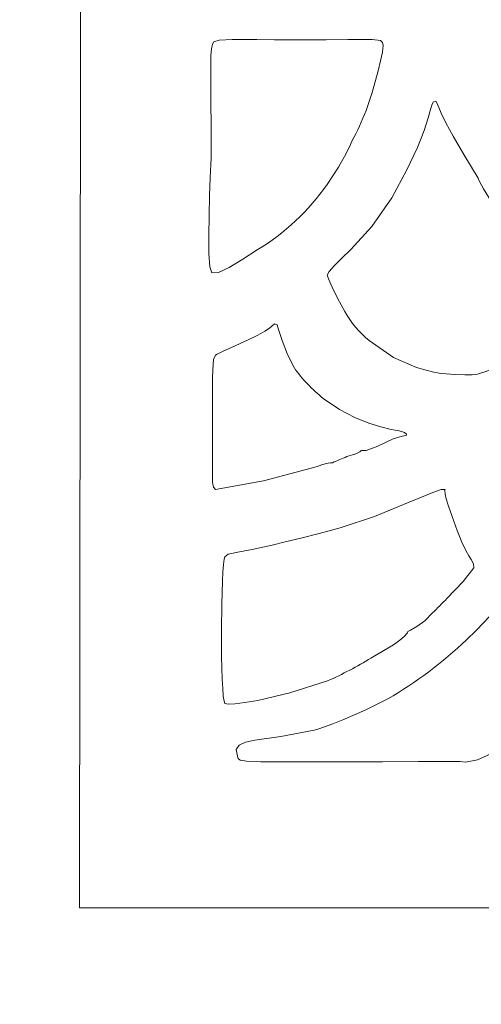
# Model space of a CAD drawing. Header units: millimetres. Extents: x -285 to 176, y -252 to 158.
# Tile 151 of 256: x 20.5 to 25.84, y -50.53 to -39.13. Entities that reach past the tile are written whole.
import ezdxf

# ---------------------------------------------------------------- set-up
doc = ezdxf.new("R2010")
doc.units = ezdxf.units.MM
doc.header["$MEASUREMENT"] = 0
doc.layers.add('Layer 1', color=7, linetype='Continuous')

msp = doc.modelspace()

# ---------------------------------------------------------------- linework, layer by layer
at = {"layer": 'Layer 1', "color": 1, "lineweight": 9}
msp.add_open_spline([(-4.334, -26.4073), (-4.334, -26.4073), (-6.4683, -24.2765), (-6.4683, -24.2765), (-6.4683, -24.2765), (-6.4683, -24.2765), (0.6049, -17.2034), (0.6049, -17.2034), (0.6049, -17.2034), (0.6049, -17.2034), (2.7357, -19.3376), (2.7357, -19.3376), (2.7357, -19.3376), (2.7357, -19.3376), (12.0948, -9.9785), (12.0948, -9.9785), (12.0948, -9.9785), (12.0948, -9.9785), (10.0275, -7.9112), (10.0275, -7.9112), (10.0275, -7.9112), (10.0275, -7.9112), (17.1008, -0.838), (17.1008, -0.838), (17.1008, -0.838), (17.1008, -0.838), (19.168, -2.9088), (19.168, -2.9088), (19.168, -2.9088), (19.168, -2.9088), (27.4089, 5.3356), (27.4089, 5.3356), (27.4089, 5.3356), (27.4089, 5.3356), (35.6145, -2.87), (35.6145, -2.87), (35.6145, -2.87), (35.6145, -2.87), (37.6465, -0.838), (37.6465, -0.838), (37.6465, -0.838), (37.6465, -0.838), (44.7163, -7.9112), (44.7163, -7.9112), (44.7163, -7.9112), (44.7163, -7.9112), (42.6877, -9.9432), (42.6877, -9.9432), (42.6877, -9.9432), (42.6877, -9.9432), (52.0469, -19.3024), (52.0469, -19.3024), (52.0469, -19.3024), (52.0469, -19.3024), (54.1424, -17.2034), (54.1424, -17.2034), (54.1424, -17.2034), (54.1424, -17.2034), (61.212, -24.2765), (61.212, -24.2765), (61.212, -24.2765), (61.212, -24.2765), (59.1166, -26.372), (59.1166, -26.372), (59.1166, -26.372), (59.1166, -26.372), (60.5982, -27.8537), (60.5982, -27.8537), (60.5982, -27.8537), (60.5982, -27.8537), (61.8752, -29.6598), (61.8752, -29.6598), (61.8752, -29.6598), (61.8752, -29.6598), (61.8752, -73.6689), (61.8752, -73.6689), (61.8752, -73.6689), (61.8752, -73.6689), (61.8752, -73.9617), (61.8752, -73.9617), (61.8752, -73.9617), (61.8752, -73.9617), (61.8752, -103.3622), (61.8752, -103.3622), (61.8752, -103.3622), (61.8752, -103.3622), (50.7204, -103.3622), (50.7204, -103.3622), (50.7204, -103.3622), (50.7204, -103.3622), (50.7204, -106.2513), (50.7204, -106.2513), (50.7204, -106.2513), (50.7204, -106.2513), (35.4205, -106.2513), (35.4205, -106.2513), (35.4205, -106.2513), (35.4205, -106.2513), (35.4205, -103.3622), (35.4205, -103.3622), (35.4205, -103.3622), (35.4205, -103.3622), (19.3338, -103.3622), (19.3338, -103.3622), (19.3338, -103.3622), (19.3338, -103.3622), (19.3338, -106.2513), (19.3338, -106.2513), (19.3338, -106.2513), (19.3338, -106.2513), (4.0338, -106.2513), (4.0338, -106.2513), (4.0338, -106.2513), (4.0338, -106.2513), (4.0338, -103.3622), (4.0338, -103.3622), (4.0338, -103.3622), (4.0338, -103.3622), (-7.121, -103.3622), (-7.121, -103.3622), (-7.121, -103.3622), (-7.121, -103.3622), (-7.121, -73.6972), (-7.121, -73.6972), (-7.121, -73.6972), (-7.121, -73.6972), (-7.121, -29.6598), (-7.121, -29.6598), (-7.121, -29.6598), (-7.121, -29.6598), (-5.8757, -27.9489), (-5.8757, -27.9489), (-5.8757, -27.9489), (-5.8757, -27.9489), (-4.334, -26.4073), (-4.334, -26.4073)], degree=3, knots=[0, 0, 0, 0, 0.0285714, 0.0285714, 0.0285714, 0.0285714, 0.0571429, 0.0571429, 0.0571429, 0.0571429, 0.0857143, 0.0857143, 0.0857143, 0.0857143, 0.1142857, 0.1142857, 0.1142857, 0.1142857, 0.1428571, 0.1428571, 0.1428571, 0.1428571, 0.1714286, 0.1714286, 0.1714286, 0.1714286, 0.2, 0.2, 0.2, 0.2, 0.2285714, 0.2285714, 0.2285714, 0.2285714, 0.2571429, 0.2571429, 0.2571429, 0.2571429, 0.2857143, 0.2857143, 0.2857143, 0.2857143, 0.3142857, 0.3142857, 0.3142857, 0.3142857, 0.3428571, 0.3428571, 0.3428571, 0.3428571, 0.3714286, 0.3714286, 0.3714286, 0.3714286, 0.4, 0.4, 0.4, 0.4, 0.4285714, 0.4285714, 0.4285714, 0.4285714, 0.4571429, 0.4571429, 0.4571429, 0.4571429, 0.4857143, 0.4857143, 0.4857143, 0.4857143, 0.5142857, 0.5142857, 0.5142857, 0.5142857, 0.5428571, 0.5428571, 0.5428571, 0.5428571, 0.5714286, 0.5714286, 0.5714286, 0.5714286, 0.6, 0.6, 0.6, 0.6, 0.6285714, 0.6285714, 0.6285714, 0.6285714, 0.6571429, 0.6571429, 0.6571429, 0.6571429, 0.6857143, 0.6857143, 0.6857143, 0.6857143, 0.7142857, 0.7142857, 0.7142857, 0.7142857, 0.7428571, 0.7428571, 0.7428571, 0.7428571, 0.7714286, 0.7714286, 0.7714286, 0.7714286, 0.8, 0.8, 0.8, 0.8, 0.8285714, 0.8285714, 0.8285714, 0.8285714, 0.8571429, 0.8571429, 0.8571429, 0.8571429, 0.8857143, 0.8857143, 0.8857143, 0.8857143, 0.9142857, 0.9142857, 0.9142857, 0.9142857, 0.9428571, 0.9428571, 0.9428571, 0.9428571, 1, 1, 1, 1], dxfattribs=at)
at = {"layer": 'Layer 1', "color": 3, "lineweight": 9}
for points, knots in [([(33.7519, -12.836), (33.7519, -12.836), (33.7519, -49.4119), (33.7519, -49.4119), (33.7519, -49.4119), (33.7519, -49.4119), (21.193, -49.4119), (21.193, -49.4119), (21.193, -49.4119), (21.193, -49.4119), (21.2283, -19.6763), (21.2283, -19.6763), (21.2283, -19.6763), (21.2283, -19.6763), (21.2283, -14.2824), (21.2283, -14.2824), (21.2283, -14.2824), (21.2283, -14.2824), (21.2281, -13.7314), (21.2281, -13.7314), (21.2281, -13.7314), (21.2281, -13.7314), (21.2274, -13.2509), (21.2274, -13.2509), (21.2274, -13.2509), (21.2274, -13.2509), (21.2264, -12.8355), (21.2264, -12.8355), (21.2264, -12.8355), (21.2264, -12.8355), (21.2254, -12.4801), (21.2254, -12.4801), (21.2254, -12.4801), (21.2254, -12.4801), (21.2243, -12.1792), (21.2243, -12.1792), (21.2243, -12.1792), (21.2243, -12.1792), (21.2235, -11.9276), (21.2235, -11.9276), (21.2235, -11.9276), (21.2235, -11.9276), (21.223, -11.72), (21.223, -11.72), (21.223, -11.72), (21.223, -11.72), (21.2231, -11.5509), (21.2231, -11.5509), (21.2231, -11.5509), (21.2231, -11.5509), (21.2252, -11.3075), (21.2252, -11.3075), (21.2252, -11.3075), (21.2252, -11.3075), (21.2313, -11.1549), (21.2313, -11.1549), (21.2313, -11.1549), (21.2313, -11.1549), (21.2425, -11.0506), (21.2425, -11.0506), (21.2425, -11.0506), (21.2425, -11.0506), (21.2601, -10.9521), (21.2601, -10.9521), (21.2601, -10.9521), (21.2601, -10.9521), (21.263, -10.931), (21.263, -10.931), (21.263, -10.931), (21.263, -10.931), (21.2701, -10.877), (21.2701, -10.877), (21.2701, -10.877), (21.2701, -10.877), (21.2809, -10.7942), (21.2809, -10.7942), (21.2809, -10.7942), (21.2809, -10.7942), (21.2948, -10.6867), (21.2948, -10.6867), (21.2948, -10.6867), (21.2948, -10.6867), (21.3307, -10.414), (21.3307, -10.414), (21.3307, -10.414), (21.3307, -10.414), (21.3739, -10.0913), (21.3739, -10.0913), (21.3739, -10.0913), (21.3739, -10.0913), (21.4207, -9.7515), (21.4207, -9.7515), (21.4207, -9.7515), (21.4207, -9.7515), (21.4675, -9.4271), (21.4675, -9.4271), (21.4675, -9.4271), (21.4675, -9.4271), (21.5104, -9.1508), (21.5104, -9.1508), (21.5104, -9.1508), (21.5104, -9.1508), (21.5458, -8.9554), (21.5458, -8.9554), (21.5458, -8.9554), (21.5458, -8.9554), (21.6371, -8.6485), (21.6371, -8.6485), (21.6371, -8.6485), (21.6371, -8.6485), (21.7257, -8.3733), (21.7257, -8.3733), (21.7257, -8.3733), (21.8109, -7.9788), (21.9205, -7.59), (22.0538, -7.2092), (22.0538, -7.2092), (22.0538, -7.2092), (22.0801, -7.1271), (22.0801, -7.1271), (22.0801, -7.1271), (22.0801, -7.1271), (22.1278, -6.9829), (22.1278, -6.9829), (22.1278, -6.9829), (22.1278, -6.9829), (22.1937, -6.7904), (22.1937, -6.7904), (22.1937, -6.7904), (22.1937, -6.7904), (22.2748, -6.5635), (22.2748, -6.5635), (22.2748, -6.5635), (22.2748, -6.5635), (22.4701, -6.0622), (22.4701, -6.0622), (22.4701, -6.0622), (22.4701, -6.0622), (22.6888, -5.5899), (22.6888, -5.5899), (22.6888, -5.5899), (22.6888, -5.5899), (22.7786, -5.4099), (22.7786, -5.4099), (22.7786, -5.4099), (22.7786, -5.4099), (22.9035, -5.1576), (22.9035, -5.1576), (22.9035, -5.1576), (22.9035, -5.1576), (23.0691, -4.8398), (23.0691, -4.8398), (23.0691, -4.8398), (23.0691, -4.8398), (23.2811, -4.4632), (23.2811, -4.4632), (23.2811, -4.4632), (23.2811, -4.4632), (23.5452, -4.0344), (23.5452, -4.0344), (23.5452, -4.0344), (23.5452, -4.0344), (23.8671, -3.5603), (23.8671, -3.5603), (23.8671, -3.5603), (23.8671, -3.5603), (24.2524, -3.0476), (24.2524, -3.0476), (24.2524, -3.0476), (24.2524, -3.0476), (24.7067, -2.5031), (24.7067, -2.5031), (24.7067, -2.5031), (25.1157, -2.0546), (25.5541, -1.6338), (26.019, -1.2437), (26.019, -1.2437), (26.019, -1.2437), (26.1292, -1.158), (26.1292, -1.158), (26.1292, -1.158), (26.1292, -1.158), (26.3129, -1.0223), (26.3129, -1.0223), (26.3129, -1.0223), (26.3129, -1.0223), (26.5445, -0.8554), (26.5445, -0.8554), (26.5445, -0.8554), (26.5445, -0.8554), (26.7983, -0.6765), (26.7983, -0.6765), (26.7983, -0.6765), (26.7983, -0.6765), (27.0485, -0.5046), (27.0485, -0.5046), (27.0485, -0.5046), (27.0485, -0.5046), (27.2697, -0.3586), (27.2697, -0.3586), (27.2697, -0.3586), (27.2697, -0.3586), (27.3613, -0.3013), (27.3613, -0.3013), (27.3613, -0.3013), (27.3613, -0.3013), (27.436, -0.2576), (27.436, -0.2576), (27.436, -0.2576), (27.436, -0.2576), (27.4906, -0.2299), (27.4906, -0.2299), (27.4906, -0.2299), (27.4906, -0.2299), (27.5218, -0.2206), (27.5218, -0.2206), (27.5218, -0.2206), (27.5218, -0.2206), (27.8645, -0.4428), (27.8645, -0.4428), (27.8645, -0.4428), (27.8645, -0.4428), (28.231, -0.7181), (28.231, -0.7181), (28.231, -0.7181), (28.3567, -0.792), (28.4802, -0.8697), (28.6013, -0.9509), (28.6013, -0.9509), (28.6013, -0.9509), (28.7127, -1.035), (28.7127, -1.035), (28.7127, -1.035), (28.7127, -1.035), (28.8065, -1.1237), (28.8065, -1.1237), (28.8065, -1.1237), (28.8065, -1.1237), (28.8718, -1.1939), (28.8718, -1.1939), (28.8718, -1.1939), (28.8718, -1.1939), (28.8977, -1.2225), (28.8977, -1.2225), (28.8977, -1.2225), (29.3181, -1.5827), (29.7264, -1.9569), (30.1218, -2.3444), (30.1218, -2.3444), (30.1218, -2.3444), (30.3907, -2.6415), (30.3907, -2.6415), (30.3907, -2.6415), (30.3907, -2.6415), (30.7039, -3.0256), (30.7039, -3.0256), (30.7039, -3.0256), (30.7039, -3.0256), (30.8542, -3.2184), (30.8542, -3.2184), (30.8542, -3.2184), (30.8542, -3.2184), (30.9881, -3.3945), (30.9881, -3.3945), (30.9881, -3.3945), (30.9881, -3.3945), (31.0963, -3.5414), (31.0963, -3.5414), (31.0963, -3.5414), (31.0963, -3.5414), (31.1696, -3.6461), (31.1696, -3.6461), (31.1696, -3.6461), (31.1696, -3.6461), (31.469, -4.1068), (31.469, -4.1068), (31.469, -4.1068), (31.469, -4.1068), (31.757, -4.5721), (31.757, -4.5721), (31.757, -4.5721), (31.757, -4.5721), (31.8789, -4.7737), (31.8789, -4.7737), (31.8789, -4.7737), (31.8789, -4.7737), (31.9763, -4.9369), (31.9763, -4.9369), (31.9763, -4.9369), (31.9763, -4.9369), (32.0422, -5.0487), (32.0422, -5.0487), (32.0422, -5.0487), (32.0422, -5.0487), (32.0692, -5.096), (32.0692, -5.096), (32.0692, -5.096), (32.0692, -5.096), (32.5666, -6.228), (32.5666, -6.228), (32.5666, -6.228), (32.5666, -6.228), (32.9899, -7.315), (32.9899, -7.315), (32.9899, -7.315), (32.9899, -7.315), (33.2229, -8.1366), (33.2229, -8.1366), (33.2229, -8.1366), (33.2229, -8.1366), (33.4066, -8.9483), (33.4066, -8.9483), (33.4066, -8.9483), (33.4066, -8.9483), (33.4766, -9.2973), (33.4766, -9.2973), (33.4766, -9.2973), (33.4766, -9.2973), (33.5301, -9.5801), (33.5301, -9.5801), (33.5301, -9.5801), (33.5301, -9.5801), (33.5503, -9.69), (33.5503, -9.69), (33.5503, -9.69), (33.5503, -9.69), (33.5659, -9.7754), (33.5659, -9.7754), (33.5659, -9.7754), (33.5659, -9.7754), (33.5767, -9.8336), (33.5767, -9.8336), (33.5767, -9.8336), (33.5767, -9.8336), (33.5825, -9.862), (33.5825, -9.862), (33.5825, -9.862), (33.5825, -9.862), (33.6506, -10.2103), (33.6506, -10.2103), (33.6506, -10.2103), (33.6506, -10.2103), (33.6983, -10.5985), (33.6983, -10.5985), (33.6983, -10.5985), (33.6983, -10.5985), (33.7292, -11.0101), (33.7292, -11.0101), (33.7292, -11.0101), (33.7292, -11.0101), (33.7466, -11.4284), (33.7466, -11.4284), (33.7466, -11.4284), (33.7466, -11.4284), (33.7541, -11.8367), (33.7541, -11.8367), (33.7541, -11.8367), (33.7541, -11.8367), (33.7552, -12.2185), (33.7552, -12.2185), (33.7552, -12.2185), (33.7552, -12.2185), (33.7533, -12.5571), (33.7533, -12.5571), (33.7533, -12.5571), (33.7533, -12.5571), (33.7519, -12.836), (33.7519, -12.836)], [0, 0, 0, 0, 0.0107527, 0.0107527, 0.0107527, 0.0107527, 0.0215054, 0.0215054, 0.0215054, 0.0215054, 0.0322581, 0.0322581, 0.0322581, 0.0322581, 0.0430108, 0.0430108, 0.0430108, 0.0430108, 0.0537634, 0.0537634, 0.0537634, 0.0537634, 0.0645161, 0.0645161, 0.0645161, 0.0645161, 0.0752688, 0.0752688, 0.0752688, 0.0752688, 0.0860215, 0.0860215, 0.0860215, 0.0860215, 0.0967742, 0.0967742, 0.0967742, 0.0967742, 0.1075269, 0.1075269, 0.1075269, 0.1075269, 0.1182796, 0.1182796, 0.1182796, 0.1182796, 0.1290323, 0.1290323, 0.1290323, 0.1290323, 0.1397849, 0.1397849, 0.1397849, 0.1397849, 0.1505376, 0.1505376, 0.1505376, 0.1505376, 0.1612903, 0.1612903, 0.1612903, 0.1612903, 0.172043, 0.172043, 0.172043, 0.172043, 0.1827957, 0.1827957, 0.1827957, 0.1827957, 0.1935484, 0.1935484, 0.1935484, 0.1935484, 0.2043011, 0.2043011, 0.2043011, 0.2043011, 0.2150538, 0.2150538, 0.2150538, 0.2150538, 0.2258065, 0.2258065, 0.2258065, 0.2258065, 0.2365591, 0.2365591, 0.2365591, 0.2365591, 0.2473118, 0.2473118, 0.2473118, 0.2473118, 0.2580645, 0.2580645, 0.2580645, 0.2580645, 0.2688172, 0.2688172, 0.2688172, 0.2688172, 0.2795699, 0.2795699, 0.2795699, 0.2795699, 0.2903226, 0.2903226, 0.2903226, 0.2903226, 0.3010753, 0.3010753, 0.3010753, 0.3010753, 0.311828, 0.311828, 0.311828, 0.311828, 0.3225806, 0.3225806, 0.3225806, 0.3225806, 0.3333333, 0.3333333, 0.3333333, 0.3333333, 0.344086, 0.344086, 0.344086, 0.344086, 0.3548387, 0.3548387, 0.3548387, 0.3548387, 0.3655914, 0.3655914, 0.3655914, 0.3655914, 0.3763441, 0.3763441, 0.3763441, 0.3763441, 0.3870968, 0.3870968, 0.3870968, 0.3870968, 0.3978495, 0.3978495, 0.3978495, 0.3978495, 0.4086022, 0.4086022, 0.4086022, 0.4086022, 0.4193548, 0.4193548, 0.4193548, 0.4193548, 0.4301075, 0.4301075, 0.4301075, 0.4301075, 0.4408602, 0.4408602, 0.4408602, 0.4408602, 0.4516129, 0.4516129, 0.4516129, 0.4516129, 0.4623656, 0.4623656, 0.4623656, 0.4623656, 0.4731183, 0.4731183, 0.4731183, 0.4731183, 0.483871, 0.483871, 0.483871, 0.483871, 0.4946237, 0.4946237, 0.4946237, 0.4946237, 0.5053763, 0.5053763, 0.5053763, 0.5053763, 0.516129, 0.516129, 0.516129, 0.516129, 0.5268817, 0.5268817, 0.5268817, 0.5268817, 0.5376344, 0.5376344, 0.5376344, 0.5376344, 0.5483871, 0.5483871, 0.5483871, 0.5483871, 0.5591398, 0.5591398, 0.5591398, 0.5591398, 0.5698925, 0.5698925, 0.5698925, 0.5698925, 0.5806452, 0.5806452, 0.5806452, 0.5806452, 0.5913978, 0.5913978, 0.5913978, 0.5913978, 0.6021505, 0.6021505, 0.6021505, 0.6021505, 0.6129032, 0.6129032, 0.6129032, 0.6129032, 0.6236559, 0.6236559, 0.6236559, 0.6236559, 0.6344086, 0.6344086, 0.6344086, 0.6344086, 0.6451613, 0.6451613, 0.6451613, 0.6451613, 0.655914, 0.655914, 0.655914, 0.655914, 0.6666667, 0.6666667, 0.6666667, 0.6666667, 0.6774194, 0.6774194, 0.6774194, 0.6774194, 0.688172, 0.688172, 0.688172, 0.688172, 0.6989247, 0.6989247, 0.6989247, 0.6989247, 0.7096774, 0.7096774, 0.7096774, 0.7096774, 0.7204301, 0.7204301, 0.7204301, 0.7204301, 0.7311828, 0.7311828, 0.7311828, 0.7311828, 0.7419355, 0.7419355, 0.7419355, 0.7419355, 0.7526882, 0.7526882, 0.7526882, 0.7526882, 0.7634409, 0.7634409, 0.7634409, 0.7634409, 0.7741935, 0.7741935, 0.7741935, 0.7741935, 0.7849462, 0.7849462, 0.7849462, 0.7849462, 0.7956989, 0.7956989, 0.7956989, 0.7956989, 0.8064516, 0.8064516, 0.8064516, 0.8064516, 0.8172043, 0.8172043, 0.8172043, 0.8172043, 0.827957, 0.827957, 0.827957, 0.827957, 0.8387097, 0.8387097, 0.8387097, 0.8387097, 0.8494624, 0.8494624, 0.8494624, 0.8494624, 0.8602151, 0.8602151, 0.8602151, 0.8602151, 0.8709677, 0.8709677, 0.8709677, 0.8709677, 0.8817204, 0.8817204, 0.8817204, 0.8817204, 0.8924731, 0.8924731, 0.8924731, 0.8924731, 0.9032258, 0.9032258, 0.9032258, 0.9032258, 0.9139785, 0.9139785, 0.9139785, 0.9139785, 0.9247312, 0.9247312, 0.9247312, 0.9247312, 0.9354839, 0.9354839, 0.9354839, 0.9354839, 0.9462366, 0.9462366, 0.9462366, 0.9462366, 0.9569892, 0.9569892, 0.9569892, 0.9569892, 0.9677419, 0.9677419, 0.9677419, 0.9677419, 0.9784946, 0.9784946, 0.9784946, 0.9784946, 1, 1, 1, 1]), ([(22.724, -42.06), (22.724, -42.06), (22.8027, -42.0573), (22.8027, -42.0573), (22.8027, -42.0573), (22.8027, -42.0573), (22.9274, -41.9965), (22.9274, -41.9965), (22.9274, -41.9965), (22.9274, -41.9965), (23.0818, -41.9013), (23.0818, -41.9013), (23.0818, -41.9013), (23.0818, -41.9013), (23.2497, -41.7955), (23.2497, -41.7955), (23.2497, -41.7955), (23.5696, -41.6025), (23.8448, -41.3441), (24.0575, -41.037), (24.0575, -41.037), (24.0575, -41.037), (24.19, -40.8357), (24.19, -40.8357), (24.19, -40.8357), (24.19, -40.8357), (24.2785, -40.678), (24.2785, -40.678), (24.2785, -40.678), (24.2785, -40.678), (24.328, -40.5746), (24.328, -40.5746), (24.328, -40.5746), (24.328, -40.5746), (24.3433, -40.536), (24.3433, -40.536), (24.3433, -40.536), (24.4084, -40.422), (24.4639, -40.3029), (24.5091, -40.1797), (24.5091, -40.1797), (24.5091, -40.1797), (24.5786, -39.9719), (24.5786, -39.9719), (24.5786, -39.9719), (24.5786, -39.9719), (24.6493, -39.7215), (24.6493, -39.7215), (24.6493, -39.7215), (24.6493, -39.7215), (24.6778, -39.6038), (24.6778, -39.6038), (24.6778, -39.6038), (24.6778, -39.6038), (24.6976, -39.5035), (24.6976, -39.5035), (24.6976, -39.5035), (24.6976, -39.5035), (24.7059, -39.4301), (24.7059, -39.4301), (24.7059, -39.4301), (24.7059, -39.4301), (24.6996, -39.393), (24.6996, -39.393), (24.6996, -39.393), (24.6996, -39.393), (24.6747, -39.3687), (24.6747, -39.3687), (24.6747, -39.3687), (24.6747, -39.3687), (24.5797, -39.3599), (24.5797, -39.3599), (24.5797, -39.3599), (24.5797, -39.3599), (24.4691, -39.3592), (24.4691, -39.3592), (24.4691, -39.3592), (24.4691, -39.3592), (24.2968, -39.3598), (24.2968, -39.3598), (24.2968, -39.3598), (24.2968, -39.3598), (24.0481, -39.3607), (24.0481, -39.3607), (24.0481, -39.3607), (24.0481, -39.3607), (23.7083, -39.3613), (23.7083, -39.3613), (23.7083, -39.3613), (23.7083, -39.3613), (23.4509, -39.3609), (23.4509, -39.3609), (23.4509, -39.3609), (23.4509, -39.3609), (23.2439, -39.3602), (23.2439, -39.3602), (23.2439, -39.3602), (23.2439, -39.3602), (23.0816, -39.3598), (23.0816, -39.3598), (23.0816, -39.3598), (23.0816, -39.3598), (22.9586, -39.3604), (22.9586, -39.3604), (22.9586, -39.3604), (22.9586, -39.3604), (22.8084, -39.3672), (22.8084, -39.3672), (22.8084, -39.3672), (22.8084, -39.3672), (22.7487, -39.386), (22.7487, -39.386), (22.7487, -39.386), (22.7487, -39.386), (22.7322, -39.4138), (22.7322, -39.4138), (22.7322, -39.4138), (22.7322, -39.4138), (22.7215, -39.4656), (22.7215, -39.4656), (22.7215, -39.4656), (22.7215, -39.4656), (22.7155, -39.5494), (22.7155, -39.5494), (22.7155, -39.5494), (22.7155, -39.5494), (22.713, -39.6735), (22.713, -39.6735), (22.713, -39.6735), (22.713, -39.6735), (22.7131, -39.8458), (22.7131, -39.8458), (22.7131, -39.8458), (22.7131, -39.8458), (22.7146, -40.0745), (22.7146, -40.0745), (22.7146, -40.0745), (22.7146, -40.0745), (22.7162, -40.3678), (22.7162, -40.3678), (22.7162, -40.3678), (22.7162, -40.3678), (22.717, -40.7336), (22.717, -40.7336), (22.717, -40.7336), (22.717, -40.7336), (22.7143, -40.8055), (22.7143, -40.8055), (22.7143, -40.8055), (22.7143, -40.8055), (22.7077, -40.9582), (22.7077, -40.9582), (22.7077, -40.9582), (22.7077, -40.9582), (22.6997, -41.1647), (22.6997, -41.1647), (22.6997, -41.1647), (22.6997, -41.1647), (22.6928, -41.3981), (22.6928, -41.3981), (22.6928, -41.3981), (22.6928, -41.3981), (22.6893, -41.6313), (22.6893, -41.6313), (22.6893, -41.6313), (22.6893, -41.6313), (22.6917, -41.8374), (22.6917, -41.8374), (22.6917, -41.8374), (22.6917, -41.8374), (22.7025, -41.9892), (22.7025, -41.9892), (22.7025, -41.9892), (22.7025, -41.9892), (22.724, -42.06), (22.724, -42.06)], [0, 0, 0, 0, 0.0222222, 0.0222222, 0.0222222, 0.0222222, 0.0444444, 0.0444444, 0.0444444, 0.0444444, 0.0666667, 0.0666667, 0.0666667, 0.0666667, 0.0888889, 0.0888889, 0.0888889, 0.0888889, 0.1111111, 0.1111111, 0.1111111, 0.1111111, 0.1333333, 0.1333333, 0.1333333, 0.1333333, 0.1555556, 0.1555556, 0.1555556, 0.1555556, 0.1777778, 0.1777778, 0.1777778, 0.1777778, 0.2, 0.2, 0.2, 0.2, 0.2222222, 0.2222222, 0.2222222, 0.2222222, 0.2444444, 0.2444444, 0.2444444, 0.2444444, 0.2666667, 0.2666667, 0.2666667, 0.2666667, 0.2888889, 0.2888889, 0.2888889, 0.2888889, 0.3111111, 0.3111111, 0.3111111, 0.3111111, 0.3333333, 0.3333333, 0.3333333, 0.3333333, 0.3555556, 0.3555556, 0.3555556, 0.3555556, 0.3777778, 0.3777778, 0.3777778, 0.3777778, 0.4, 0.4, 0.4, 0.4, 0.4222222, 0.4222222, 0.4222222, 0.4222222, 0.4444444, 0.4444444, 0.4444444, 0.4444444, 0.4666667, 0.4666667, 0.4666667, 0.4666667, 0.4888889, 0.4888889, 0.4888889, 0.4888889, 0.5111111, 0.5111111, 0.5111111, 0.5111111, 0.5333333, 0.5333333, 0.5333333, 0.5333333, 0.5555556, 0.5555556, 0.5555556, 0.5555556, 0.5777778, 0.5777778, 0.5777778, 0.5777778, 0.6, 0.6, 0.6, 0.6, 0.6222222, 0.6222222, 0.6222222, 0.6222222, 0.6444444, 0.6444444, 0.6444444, 0.6444444, 0.6666667, 0.6666667, 0.6666667, 0.6666667, 0.6888889, 0.6888889, 0.6888889, 0.6888889, 0.7111111, 0.7111111, 0.7111111, 0.7111111, 0.7333333, 0.7333333, 0.7333333, 0.7333333, 0.7555556, 0.7555556, 0.7555556, 0.7555556, 0.7777778, 0.7777778, 0.7777778, 0.7777778, 0.8, 0.8, 0.8, 0.8, 0.8222222, 0.8222222, 0.8222222, 0.8222222, 0.8444444, 0.8444444, 0.8444444, 0.8444444, 0.8666667, 0.8666667, 0.8666667, 0.8666667, 0.8888889, 0.8888889, 0.8888889, 0.8888889, 0.9111111, 0.9111111, 0.9111111, 0.9111111, 0.9333333, 0.9333333, 0.9333333, 0.9333333, 0.9555556, 0.9555556, 0.9555556, 0.9555556, 1, 1, 1, 1]), ([(27.0455, -42.4834), (27.0455, -42.4834), (27.0163, -42.4316), (27.0163, -42.4316), (27.0163, -42.4316), (27.0163, -42.4316), (26.9119, -42.344), (26.9119, -42.344), (26.9119, -42.344), (26.9119, -42.344), (26.8239, -42.2641), (26.8239, -42.2641), (26.8239, -42.2641), (26.8239, -42.2641), (26.7077, -42.148), (26.7077, -42.148), (26.7077, -42.148), (26.7077, -42.148), (26.5604, -41.9866), (26.5604, -41.9866), (26.5604, -41.9866), (26.5604, -41.9866), (26.3788, -41.7708), (26.3788, -41.7708), (26.3788, -41.7708), (26.3788, -41.7708), (26.1792, -41.5216), (26.1792, -41.5216), (26.1792, -41.5216), (26.1792, -41.5216), (26.0326, -41.33), (26.0326, -41.33), (26.0326, -41.33), (26.0326, -41.33), (25.9307, -41.1884), (25.9307, -41.1884), (25.9307, -41.1884), (25.9307, -41.1884), (25.8655, -41.089), (25.8655, -41.089), (25.8655, -41.089), (25.8655, -41.089), (25.8123, -40.9869), (25.8123, -40.9869), (25.8123, -40.9869), (25.8123, -40.9869), (25.8073, -40.9629), (25.8073, -40.9629), (25.8073, -40.9629), (25.8073, -40.9629), (25.6394, -40.6898), (25.6394, -40.6898), (25.6394, -40.6898), (25.6394, -40.6898), (25.5169, -40.4792), (25.5169, -40.4792), (25.5169, -40.4792), (25.5169, -40.4792), (25.4323, -40.3229), (25.4323, -40.3229), (25.4323, -40.3229), (25.4323, -40.3229), (25.3783, -40.2128), (25.3783, -40.2128), (25.3783, -40.2128), (25.3783, -40.2128), (25.3316, -40.0992), (25.3316, -40.0992), (25.3316, -40.0992), (25.3316, -40.0992), (25.317, -40.0739), (25.317, -40.0739), (25.317, -40.0739), (25.317, -40.0739), (25.289, -40.0784), (25.289, -40.0784), (25.289, -40.0784), (25.289, -40.0784), (25.2719, -40.1072), (25.2719, -40.1072), (25.2719, -40.1072), (25.2719, -40.1072), (25.2552, -40.1676), (25.2552, -40.1676), (25.2552, -40.1676), (25.2552, -40.1676), (25.2284, -40.2666), (25.2284, -40.2666), (25.2284, -40.2666), (25.2284, -40.2666), (25.1809, -40.4114), (25.1809, -40.4114), (25.1809, -40.4114), (25.1809, -40.4114), (25.1022, -40.6091), (25.1022, -40.6091), (25.1022, -40.6091), (25.1022, -40.6091), (24.9817, -40.867), (24.9817, -40.867), (24.9817, -40.867), (24.9817, -40.867), (24.8089, -41.1922), (24.8089, -41.1922), (24.8089, -41.1922), (24.8089, -41.1922), (24.5765, -41.5246), (24.5765, -41.5246), (24.5765, -41.5246), (24.5765, -41.5246), (24.3331, -41.7883), (24.3331, -41.7883), (24.3331, -41.7883), (24.3331, -41.7883), (24.2267, -41.8928), (24.2267, -41.8928), (24.2267, -41.8928), (24.2267, -41.8928), (24.1407, -41.978), (24.1407, -41.978), (24.1407, -41.978), (24.1407, -41.978), (24.0829, -42.0434), (24.0829, -42.0434), (24.0829, -42.0434), (24.0829, -42.0434), (24.061, -42.0883), (24.061, -42.0883), (24.061, -42.0883), (24.061, -42.0883), (24.0751, -42.131), (24.0751, -42.131), (24.0751, -42.131), (24.0751, -42.131), (24.1153, -42.2241), (24.1153, -42.2241), (24.1153, -42.2241), (24.1153, -42.2241), (24.1787, -42.3542), (24.1787, -42.3542), (24.1787, -42.3542), (24.1787, -42.3542), (24.2621, -42.5081), (24.2621, -42.5081), (24.2621, -42.5081), (24.3351, -42.636), (24.4307, -42.7496), (24.5444, -42.8432), (24.5444, -42.8432), (24.5444, -42.8432), (24.8244, -43.0391), (24.8244, -43.0391), (24.8244, -43.0391), (24.8244, -43.0391), (25.0908, -43.1541), (25.0908, -43.1541), (25.0908, -43.1541), (25.0908, -43.1541), (25.2031, -43.1877), (25.2031, -43.1877), (25.2031, -43.1877), (25.2031, -43.1877), (25.293, -43.2088), (25.293, -43.2088), (25.293, -43.2088), (25.293, -43.2088), (25.3542, -43.2201), (25.3542, -43.2201), (25.3542, -43.2201), (25.3542, -43.2201), (25.3804, -43.2242), (25.3804, -43.2242), (25.3804, -43.2242), (25.3804, -43.2242), (25.5377, -43.2358), (25.5377, -43.2358), (25.5377, -43.2358), (25.5377, -43.2358), (25.6521, -43.2415), (25.6521, -43.2415), (25.6521, -43.2415), (25.6521, -43.2415), (25.7348, -43.2408), (25.7348, -43.2408), (25.7348, -43.2408), (25.7348, -43.2408), (25.7971, -43.2334), (25.7971, -43.2334), (25.7971, -43.2334), (25.7971, -43.2334), (25.9058, -43.1968), (25.9058, -43.1968), (25.9058, -43.1968), (25.9058, -43.1968), (26.0684, -43.1289), (26.0684, -43.1289), (26.0684, -43.1289), (26.1178, -43.0814), (26.1737, -43.041), (26.2342, -43.009), (26.2342, -43.009), (26.3464, -42.9464), (26.4581, -42.8829), (26.5693, -42.8185), (26.5693, -42.8185), (26.5693, -42.8185), (26.818, -42.6589), (26.818, -42.6589), (26.818, -42.6589), (26.818, -42.6589), (27.0455, -42.4834), (27.0455, -42.4834)], [0, 0, 0, 0, 0.0185185, 0.0185185, 0.0185185, 0.0185185, 0.037037, 0.037037, 0.037037, 0.037037, 0.0555556, 0.0555556, 0.0555556, 0.0555556, 0.0740741, 0.0740741, 0.0740741, 0.0740741, 0.0925926, 0.0925926, 0.0925926, 0.0925926, 0.1111111, 0.1111111, 0.1111111, 0.1111111, 0.1296296, 0.1296296, 0.1296296, 0.1296296, 0.1481481, 0.1481481, 0.1481481, 0.1481481, 0.1666667, 0.1666667, 0.1666667, 0.1666667, 0.1851852, 0.1851852, 0.1851852, 0.1851852, 0.2037037, 0.2037037, 0.2037037, 0.2037037, 0.2222222, 0.2222222, 0.2222222, 0.2222222, 0.2407407, 0.2407407, 0.2407407, 0.2407407, 0.2592593, 0.2592593, 0.2592593, 0.2592593, 0.2777778, 0.2777778, 0.2777778, 0.2777778, 0.2962963, 0.2962963, 0.2962963, 0.2962963, 0.3148148, 0.3148148, 0.3148148, 0.3148148, 0.3333333, 0.3333333, 0.3333333, 0.3333333, 0.3518519, 0.3518519, 0.3518519, 0.3518519, 0.3703704, 0.3703704, 0.3703704, 0.3703704, 0.3888889, 0.3888889, 0.3888889, 0.3888889, 0.4074074, 0.4074074, 0.4074074, 0.4074074, 0.4259259, 0.4259259, 0.4259259, 0.4259259, 0.4444444, 0.4444444, 0.4444444, 0.4444444, 0.462963, 0.462963, 0.462963, 0.462963, 0.4814815, 0.4814815, 0.4814815, 0.4814815, 0.5, 0.5, 0.5, 0.5, 0.5185185, 0.5185185, 0.5185185, 0.5185185, 0.537037, 0.537037, 0.537037, 0.537037, 0.5555556, 0.5555556, 0.5555556, 0.5555556, 0.5740741, 0.5740741, 0.5740741, 0.5740741, 0.5925926, 0.5925926, 0.5925926, 0.5925926, 0.6111111, 0.6111111, 0.6111111, 0.6111111, 0.6296296, 0.6296296, 0.6296296, 0.6296296, 0.6481481, 0.6481481, 0.6481481, 0.6481481, 0.6666667, 0.6666667, 0.6666667, 0.6666667, 0.6851852, 0.6851852, 0.6851852, 0.6851852, 0.7037037, 0.7037037, 0.7037037, 0.7037037, 0.7222222, 0.7222222, 0.7222222, 0.7222222, 0.7407407, 0.7407407, 0.7407407, 0.7407407, 0.7592593, 0.7592593, 0.7592593, 0.7592593, 0.7777778, 0.7777778, 0.7777778, 0.7777778, 0.7962963, 0.7962963, 0.7962963, 0.7962963, 0.8148148, 0.8148148, 0.8148148, 0.8148148, 0.8333333, 0.8333333, 0.8333333, 0.8333333, 0.8518519, 0.8518519, 0.8518519, 0.8518519, 0.8703704, 0.8703704, 0.8703704, 0.8703704, 0.8888889, 0.8888889, 0.8888889, 0.8888889, 0.9074074, 0.9074074, 0.9074074, 0.9074074, 0.9259259, 0.9259259, 0.9259259, 0.9259259, 0.9444444, 0.9444444, 0.9444444, 0.9444444, 0.962963, 0.962963, 0.962963, 0.962963, 1, 1, 1, 1]), ([(22.7664, -44.5683), (22.7664, -44.5683), (23.3221, -44.4669), (23.3221, -44.4669), (23.3221, -44.4669), (23.3221, -44.4669), (23.9306, -44.3073), (23.9306, -44.3073), (23.9306, -44.3073), (23.9906, -44.2793), (24.0552, -44.2626), (24.1211, -44.2579), (24.1211, -44.2579), (24.1761, -44.2337), (24.2314, -44.2102), (24.2869, -44.1873), (24.2869, -44.1873), (24.2869, -44.1873), (24.3898, -44.1544), (24.3898, -44.1544), (24.3898, -44.1544), (24.3898, -44.1544), (24.435, -44.1335), (24.435, -44.1335), (24.435, -44.1335), (24.435, -44.1335), (24.4486, -44.1218), (24.4486, -44.1218), (24.4486, -44.1218), (24.4486, -44.1218), (24.4562, -44.1168), (24.4562, -44.1168), (24.4562, -44.1168), (24.4562, -44.1168), (24.5091, -44.1158), (24.5091, -44.1158), (24.5091, -44.1158), (24.5091, -44.1158), (24.6467, -44.0674), (24.6467, -44.0674), (24.6467, -44.0674), (24.6467, -44.0674), (24.8241, -43.9818), (24.8241, -43.9818), (24.8241, -43.9818), (24.8241, -43.9818), (24.9276, -43.9518), (24.9276, -43.9518), (24.9276, -43.9518), (24.9276, -43.9518), (24.9736, -43.9443), (24.9736, -43.9443), (24.9736, -43.9443), (24.9736, -43.9443), (24.9783, -43.9263), (24.9783, -43.9263), (24.9783, -43.9263), (24.9783, -43.9263), (24.9529, -43.9065), (24.9529, -43.9065), (24.9529, -43.9065), (24.9529, -43.9065), (24.8923, -43.8905), (24.8923, -43.8905), (24.8923, -43.8905), (24.8923, -43.8905), (24.8006, -43.8719), (24.8006, -43.8719), (24.8006, -43.8719), (24.8006, -43.8719), (24.6816, -43.8442), (24.6816, -43.8442), (24.6816, -43.8442), (24.6816, -43.8442), (24.5393, -43.801), (24.5393, -43.801), (24.5393, -43.801), (24.5393, -43.801), (24.3776, -43.7357), (24.3776, -43.7357), (24.3776, -43.7357), (24.3776, -43.7357), (24.2004, -43.642), (24.2004, -43.642), (24.2004, -43.642), (24.2004, -43.642), (24.0117, -43.5135), (24.0117, -43.5135), (24.0117, -43.5135), (23.8844, -43.4104), (23.7716, -43.2906), (23.6765, -43.1572), (23.6765, -43.1572), (23.6765, -43.1572), (23.6001, -43.0046), (23.6001, -43.0046), (23.6001, -43.0046), (23.6001, -43.0046), (23.5381, -42.8441), (23.5381, -42.8441), (23.5381, -42.8441), (23.5381, -42.8441), (23.496, -42.7167), (23.496, -42.7167), (23.496, -42.7167), (23.496, -42.7167), (23.479, -42.6633), (23.479, -42.6633), (23.479, -42.6633), (23.479, -42.6633), (23.4484, -42.6507), (23.4484, -42.6507), (23.4484, -42.6507), (23.4484, -42.6507), (23.4217, -42.6734), (23.4217, -42.6734), (23.4217, -42.6734), (23.4217, -42.6734), (23.3908, -42.6992), (23.3908, -42.6992), (23.3908, -42.6992), (23.3908, -42.6992), (23.3381, -42.7352), (23.3381, -42.7352), (23.3381, -42.7352), (23.3381, -42.7352), (23.256, -42.7819), (23.256, -42.7819), (23.256, -42.7819), (23.256, -42.7819), (23.1368, -42.8397), (23.1368, -42.8397), (23.1368, -42.8397), (23.1368, -42.8397), (22.9614, -42.9198), (22.9614, -42.9198), (22.9614, -42.9198), (22.9614, -42.9198), (22.8471, -42.9724), (22.8471, -42.9724), (22.8471, -42.9724), (22.8471, -42.9724), (22.7851, -43.0019), (22.7851, -43.0019), (22.7851, -43.0019), (22.7851, -43.0019), (22.7664, -43.0126), (22.7664, -43.0126), (22.7664, -43.0126), (22.7664, -43.0126), (22.7451, -43.0634), (22.7451, -43.0634), (22.7451, -43.0634), (22.7451, -43.0634), (22.736, -43.181), (22.736, -43.181), (22.736, -43.181), (22.736, -43.181), (22.7345, -43.2783), (22.7345, -43.2783), (22.7345, -43.2783), (22.7345, -43.2783), (22.7341, -43.4084), (22.7341, -43.4084), (22.7341, -43.4084), (22.7341, -43.4084), (22.7344, -43.5767), (22.7344, -43.5767), (22.7344, -43.5767), (22.7344, -43.5767), (22.7346, -43.7887), (22.7346, -43.7887), (22.7346, -43.7887), (22.7346, -43.7887), (22.7346, -43.9756), (22.7346, -43.9756), (22.7346, -43.9756), (22.7346, -43.9756), (22.7346, -44.1944), (22.7346, -44.1944), (22.7346, -44.1944), (22.7346, -44.1944), (22.7336, -44.3823), (22.7336, -44.3823), (22.7336, -44.3823), (22.7336, -44.3823), (22.7347, -44.4885), (22.7347, -44.4885), (22.7347, -44.4885), (22.7347, -44.4885), (22.7436, -44.5411), (22.7436, -44.5411), (22.7436, -44.5411), (22.7436, -44.5411), (22.7664, -44.5683), (22.7664, -44.5683)], [0, 0, 0, 0, 0.02, 0.02, 0.02, 0.02, 0.04, 0.04, 0.04, 0.04, 0.06, 0.06, 0.06, 0.06, 0.08, 0.08, 0.08, 0.08, 0.1, 0.1, 0.1, 0.1, 0.12, 0.12, 0.12, 0.12, 0.14, 0.14, 0.14, 0.14, 0.16, 0.16, 0.16, 0.16, 0.18, 0.18, 0.18, 0.18, 0.2, 0.2, 0.2, 0.2, 0.22, 0.22, 0.22, 0.22, 0.24, 0.24, 0.24, 0.24, 0.26, 0.26, 0.26, 0.26, 0.28, 0.28, 0.28, 0.28, 0.3, 0.3, 0.3, 0.3, 0.32, 0.32, 0.32, 0.32, 0.34, 0.34, 0.34, 0.34, 0.36, 0.36, 0.36, 0.36, 0.38, 0.38, 0.38, 0.38, 0.4, 0.4, 0.4, 0.4, 0.42, 0.42, 0.42, 0.42, 0.44, 0.44, 0.44, 0.44, 0.46, 0.46, 0.46, 0.46, 0.48, 0.48, 0.48, 0.48, 0.5, 0.5, 0.5, 0.5, 0.52, 0.52, 0.52, 0.52, 0.54, 0.54, 0.54, 0.54, 0.56, 0.56, 0.56, 0.56, 0.58, 0.58, 0.58, 0.58, 0.6, 0.6, 0.6, 0.6, 0.62, 0.62, 0.62, 0.62, 0.64, 0.64, 0.64, 0.64, 0.66, 0.66, 0.66, 0.66, 0.68, 0.68, 0.68, 0.68, 0.7, 0.7, 0.7, 0.7, 0.72, 0.72, 0.72, 0.72, 0.74, 0.74, 0.74, 0.74, 0.76, 0.76, 0.76, 0.76, 0.78, 0.78, 0.78, 0.78, 0.8, 0.8, 0.8, 0.8, 0.82, 0.82, 0.82, 0.82, 0.84, 0.84, 0.84, 0.84, 0.86, 0.86, 0.86, 0.86, 0.88, 0.88, 0.88, 0.88, 0.9, 0.9, 0.9, 0.9, 0.92, 0.92, 0.92, 0.92, 0.94, 0.94, 0.94, 0.94, 0.96, 0.96, 0.96, 0.96, 1, 1, 1, 1]), ([(22.8757, -47.0448), (22.8757, -47.0448), (22.9129, -47.0527), (22.9129, -47.0527), (22.9129, -47.0527), (22.9129, -47.0527), (22.992, -47.0496), (22.992, -47.0496), (22.992, -47.0496), (22.992, -47.0496), (23.108, -47.0354), (23.108, -47.0354), (23.108, -47.0354), (23.108, -47.0354), (23.2559, -47.0095), (23.2559, -47.0095), (23.2559, -47.0095), (23.2559, -47.0095), (23.6268, -46.9217), (23.6268, -46.9217), (23.6268, -46.9217), (23.6268, -46.9217), (24.0645, -46.7837), (24.0645, -46.7837), (24.0645, -46.7837), (24.2372, -46.7066), (24.4046, -46.6182), (24.5655, -46.5191), (24.5655, -46.5191), (24.5655, -46.5191), (24.7154, -46.4331), (24.7154, -46.4331), (24.7154, -46.4331), (24.7154, -46.4331), (24.8252, -46.3645), (24.8252, -46.3645), (24.8252, -46.3645), (24.8252, -46.3645), (24.9012, -46.3113), (24.9012, -46.3113), (24.9012, -46.3113), (24.9012, -46.3113), (24.9496, -46.2717), (24.9496, -46.2717), (24.9496, -46.2717), (24.9496, -46.2717), (24.9887, -46.2259), (24.9887, -46.2259), (24.9887, -46.2259), (24.9887, -46.2259), (24.9924, -46.2122), (24.9924, -46.2122), (24.9924, -46.2122), (24.9924, -46.2122), (25.0241, -46.1949), (25.0241, -46.1949), (25.0241, -46.1949), (25.0241, -46.1949), (25.0956, -46.1536), (25.0956, -46.1536), (25.0956, -46.1536), (25.0956, -46.1536), (25.1868, -46.0877), (25.1868, -46.0877), (25.1868, -46.0877), (25.1868, -46.0877), (25.2781, -45.9971), (25.2781, -45.9971), (25.2781, -45.9971), (25.3337, -45.9421), (25.389, -45.8868), (25.4439, -45.8312), (25.4439, -45.8312), (25.4439, -45.8312), (25.631, -45.6345), (25.631, -45.6345), (25.631, -45.6345), (25.631, -45.6345), (25.7544, -45.4749), (25.7544, -45.4749), (25.7544, -45.4749), (25.7544, -45.4749), (25.7515, -45.427), (25.7515, -45.427), (25.7515, -45.427), (25.7515, -45.427), (25.7227, -45.3801), (25.7227, -45.3801), (25.7227, -45.3801), (25.7227, -45.3801), (25.6968, -45.3379), (25.6968, -45.3379), (25.6968, -45.3379), (25.6968, -45.3379), (25.6622, -45.273), (25.6622, -45.273), (25.6622, -45.273), (25.6622, -45.273), (25.6182, -45.1777), (25.6182, -45.1777), (25.6182, -45.1777), (25.6182, -45.1777), (25.5639, -45.0445), (25.5639, -45.0445), (25.5639, -45.0445), (25.5639, -45.0445), (25.5033, -44.8824), (25.5033, -44.8824), (25.5033, -44.8824), (25.5033, -44.8824), (25.462, -44.7622), (25.462, -44.7622), (25.462, -44.7622), (25.462, -44.7622), (25.4365, -44.6777), (25.4365, -44.6777), (25.4365, -44.6777), (25.4365, -44.6777), (25.4233, -44.6225), (25.4233, -44.6225), (25.4233, -44.6225), (25.4233, -44.6225), (25.4196, -44.5747), (25.4196, -44.5747), (25.4196, -44.5747), (25.4196, -44.5747), (25.4228, -44.5683), (25.4228, -44.5683), (25.4228, -44.5683), (25.4228, -44.5683), (25.3763, -44.5697), (25.3763, -44.5697), (25.3763, -44.5697), (25.3763, -44.5697), (25.2823, -44.601), (25.2823, -44.601), (25.2823, -44.601), (25.2823, -44.601), (25.1495, -44.655), (25.1495, -44.655), (25.1495, -44.655), (25.1495, -44.655), (24.9867, -44.7244), (24.9867, -44.7244), (24.9867, -44.7244), (24.9867, -44.7244), (24.6057, -44.8808), (24.6057, -44.8808), (24.6057, -44.8808), (24.6057, -44.8808), (24.2092, -45.0128), (24.2092, -45.0128), (24.2092, -45.0128), (24.2092, -45.0128), (23.9653, -45.0768), (23.9653, -45.0768), (23.9653, -45.0768), (23.9653, -45.0768), (23.7545, -45.1305), (23.7545, -45.1305), (23.7545, -45.1305), (23.7545, -45.1305), (23.5742, -45.1749), (23.5742, -45.1749), (23.5742, -45.1749), (23.5742, -45.1749), (23.4219, -45.211), (23.4219, -45.211), (23.4219, -45.211), (23.4219, -45.211), (23.1917, -45.262), (23.1917, -45.262), (23.1917, -45.262), (23.1917, -45.262), (23.0437, -45.2914), (23.0437, -45.2914), (23.0437, -45.2914), (23.0437, -45.2914), (22.9149, -45.3163), (22.9149, -45.3163), (22.9149, -45.3163), (22.9149, -45.3163), (22.8757, -45.3479), (22.8757, -45.3479), (22.8757, -45.3479), (22.8757, -45.3479), (22.867, -45.3757), (22.867, -45.3757), (22.867, -45.3757), (22.867, -45.3757), (22.8592, -45.4348), (22.8592, -45.4348), (22.8592, -45.4348), (22.8592, -45.4348), (22.8526, -45.5209), (22.8526, -45.5209), (22.8526, -45.5209), (22.8526, -45.5209), (22.847, -45.6294), (22.847, -45.6294), (22.847, -45.6294), (22.847, -45.6294), (22.8392, -45.8957), (22.8392, -45.8957), (22.8392, -45.8957), (22.8392, -45.8957), (22.8361, -46.1977), (22.8361, -46.1977), (22.8361, -46.1977), (22.8361, -46.1977), (22.8379, -46.4995), (22.8379, -46.4995), (22.8379, -46.4995), (22.8379, -46.4995), (22.845, -46.7653), (22.845, -46.7653), (22.845, -46.7653), (22.845, -46.7653), (22.8506, -46.8734), (22.8506, -46.8734), (22.8506, -46.8734), (22.8506, -46.8734), (22.8575, -46.959), (22.8575, -46.959), (22.8575, -46.959), (22.8575, -46.959), (22.8659, -47.0176), (22.8659, -47.0176), (22.8659, -47.0176), (22.8659, -47.0176), (22.8757, -47.0448), (22.8757, -47.0448)], [0, 0, 0, 0, 0.0169492, 0.0169492, 0.0169492, 0.0169492, 0.0338983, 0.0338983, 0.0338983, 0.0338983, 0.0508475, 0.0508475, 0.0508475, 0.0508475, 0.0677966, 0.0677966, 0.0677966, 0.0677966, 0.0847458, 0.0847458, 0.0847458, 0.0847458, 0.1016949, 0.1016949, 0.1016949, 0.1016949, 0.1186441, 0.1186441, 0.1186441, 0.1186441, 0.1355932, 0.1355932, 0.1355932, 0.1355932, 0.1525424, 0.1525424, 0.1525424, 0.1525424, 0.1694915, 0.1694915, 0.1694915, 0.1694915, 0.1864407, 0.1864407, 0.1864407, 0.1864407, 0.2033898, 0.2033898, 0.2033898, 0.2033898, 0.220339, 0.220339, 0.220339, 0.220339, 0.2372881, 0.2372881, 0.2372881, 0.2372881, 0.2542373, 0.2542373, 0.2542373, 0.2542373, 0.2711864, 0.2711864, 0.2711864, 0.2711864, 0.2881356, 0.2881356, 0.2881356, 0.2881356, 0.3050847, 0.3050847, 0.3050847, 0.3050847, 0.3220339, 0.3220339, 0.3220339, 0.3220339, 0.3389831, 0.3389831, 0.3389831, 0.3389831, 0.3559322, 0.3559322, 0.3559322, 0.3559322, 0.3728814, 0.3728814, 0.3728814, 0.3728814, 0.3898305, 0.3898305, 0.3898305, 0.3898305, 0.4067797, 0.4067797, 0.4067797, 0.4067797, 0.4237288, 0.4237288, 0.4237288, 0.4237288, 0.440678, 0.440678, 0.440678, 0.440678, 0.4576271, 0.4576271, 0.4576271, 0.4576271, 0.4745763, 0.4745763, 0.4745763, 0.4745763, 0.4915254, 0.4915254, 0.4915254, 0.4915254, 0.5084746, 0.5084746, 0.5084746, 0.5084746, 0.5254237, 0.5254237, 0.5254237, 0.5254237, 0.5423729, 0.5423729, 0.5423729, 0.5423729, 0.559322, 0.559322, 0.559322, 0.559322, 0.5762712, 0.5762712, 0.5762712, 0.5762712, 0.5932203, 0.5932203, 0.5932203, 0.5932203, 0.6101695, 0.6101695, 0.6101695, 0.6101695, 0.6271186, 0.6271186, 0.6271186, 0.6271186, 0.6440678, 0.6440678, 0.6440678, 0.6440678, 0.6610169, 0.6610169, 0.6610169, 0.6610169, 0.6779661, 0.6779661, 0.6779661, 0.6779661, 0.6949153, 0.6949153, 0.6949153, 0.6949153, 0.7118644, 0.7118644, 0.7118644, 0.7118644, 0.7288136, 0.7288136, 0.7288136, 0.7288136, 0.7457627, 0.7457627, 0.7457627, 0.7457627, 0.7627119, 0.7627119, 0.7627119, 0.7627119, 0.779661, 0.779661, 0.779661, 0.779661, 0.7966102, 0.7966102, 0.7966102, 0.7966102, 0.8135593, 0.8135593, 0.8135593, 0.8135593, 0.8305085, 0.8305085, 0.8305085, 0.8305085, 0.8474576, 0.8474576, 0.8474576, 0.8474576, 0.8644068, 0.8644068, 0.8644068, 0.8644068, 0.8813559, 0.8813559, 0.8813559, 0.8813559, 0.8983051, 0.8983051, 0.8983051, 0.8983051, 0.9152542, 0.9152542, 0.9152542, 0.9152542, 0.9322034, 0.9322034, 0.9322034, 0.9322034, 0.9491525, 0.9491525, 0.9491525, 0.9491525, 0.9661017, 0.9661017, 0.9661017, 0.9661017, 1, 1, 1, 1]), ([(26.9891, -46.4839), (26.9891, -46.4839), (27.0103, -46.2934), (27.0103, -46.2934), (27.0103, -46.2934), (27.0103, -46.2934), (26.9675, -46.2678), (26.9675, -46.2678), (26.9675, -46.2678), (26.9675, -46.2678), (26.8524, -46.2422), (26.8524, -46.2422), (26.8524, -46.2422), (26.8524, -46.2422), (26.6858, -46.1981), (26.6858, -46.1981), (26.6858, -46.1981), (26.6858, -46.1981), (26.4881, -46.117), (26.4881, -46.117), (26.4881, -46.117), (26.4881, -46.117), (26.483, -46.1201), (26.483, -46.1201), (26.483, -46.1201), (26.483, -46.1201), (26.4573, -46.1157), (26.4573, -46.1157), (26.4573, -46.1157), (26.4573, -46.1157), (26.3879, -46.0828), (26.3879, -46.0828), (26.3879, -46.0828), (26.3879, -46.0828), (26.2518, -46.0006), (26.2518, -46.0006), (26.2518, -46.0006), (26.2518, -46.0006), (26.1633, -45.9333), (26.1633, -45.9333), (26.1633, -45.9333), (26.1633, -45.9333), (26.1227, -45.8912), (26.1227, -45.8912), (26.1227, -45.8912), (26.1227, -45.8912), (26.0946, -45.8755), (26.0946, -45.8755), (26.0946, -45.8755), (26.0946, -45.8755), (26.0437, -45.8877), (26.0437, -45.8877), (26.0437, -45.8877), (26.0437, -45.8877), (26.023, -45.9141), (26.023, -45.9141), (26.023, -45.9141), (26.023, -45.9141), (25.9758, -45.9851), (25.9758, -45.9851), (25.9758, -45.9851), (25.9758, -45.9851), (25.9319, -46.041), (25.9319, -46.041), (25.9319, -46.041), (25.9319, -46.041), (25.8691, -46.1124), (25.8691, -46.1124), (25.8691, -46.1124), (25.8691, -46.1124), (25.783, -46.2007), (25.783, -46.2007), (25.783, -46.2007), (25.783, -46.2007), (25.6697, -46.3075), (25.6697, -46.3075), (25.6697, -46.3075), (25.3957, -46.5722), (25.09, -46.8021), (24.7596, -46.9919), (24.7596, -46.9919), (24.7596, -46.9919), (24.4998, -47.1221), (24.4998, -47.1221), (24.4998, -47.1221), (24.4998, -47.1221), (24.2392, -47.2344), (24.2392, -47.2344), (24.2392, -47.2344), (24.2392, -47.2344), (24.1238, -47.2799), (24.1238, -47.2799), (24.1238, -47.2799), (24.1238, -47.2799), (24.0264, -47.3163), (24.0264, -47.3163), (24.0264, -47.3163), (24.0264, -47.3163), (23.9529, -47.3419), (23.9529, -47.3419), (23.9529, -47.3419), (23.9529, -47.3419), (23.9094, -47.3552), (23.9094, -47.3552), (23.9094, -47.3552), (23.9094, -47.3552), (23.5244, -47.4293), (23.5244, -47.4293), (23.5244, -47.4293), (23.5244, -47.4293), (23.2215, -47.4694), (23.2215, -47.4694), (23.2215, -47.4694), (23.2215, -47.4694), (23.1132, -47.4929), (23.1132, -47.4929), (23.1132, -47.4929), (23.1132, -47.4929), (23.0403, -47.5274), (23.0403, -47.5274), (23.0403, -47.5274), (23.0403, -47.5274), (23.0077, -47.5792), (23.0077, -47.5792), (23.0077, -47.5792), (23.0077, -47.5792), (23.0204, -47.6551), (23.0204, -47.6551), (23.0204, -47.6551), (23.0204, -47.6551), (23.0285, -47.6831), (23.0285, -47.6831), (23.0285, -47.6831), (23.0285, -47.6831), (23.0513, -47.7022), (23.0513, -47.7022), (23.0513, -47.7022), (23.0513, -47.7022), (23.1263, -47.7139), (23.1263, -47.7139), (23.1263, -47.7139), (23.1263, -47.7139), (23.2911, -47.7199), (23.2911, -47.7199), (23.2911, -47.7199), (23.2911, -47.7199), (23.419, -47.7212), (23.419, -47.7212), (23.419, -47.7212), (23.419, -47.7212), (23.5833, -47.7217), (23.5833, -47.7217), (23.5833, -47.7217), (23.5833, -47.7217), (23.7889, -47.7216), (23.7889, -47.7216), (23.7889, -47.7216), (23.7889, -47.7216), (24.0403, -47.721), (24.0403, -47.721), (24.0403, -47.721), (24.0403, -47.721), (24.3424, -47.7203), (24.3424, -47.7203), (24.3424, -47.7203), (24.3424, -47.7203), (24.6998, -47.7195), (24.6998, -47.7195), (24.6998, -47.7195), (24.6998, -47.7195), (25.1171, -47.7188), (25.1171, -47.7188), (25.1171, -47.7188), (25.1171, -47.7188), (25.5991, -47.7186), (25.5991, -47.7186), (25.5991, -47.7186), (25.5991, -47.7186), (25.6587, -47.7244), (25.6587, -47.7244), (25.6587, -47.7244), (25.6587, -47.7244), (25.7976, -47.6965), (25.7976, -47.6965), (25.7976, -47.6965), (25.7976, -47.6965), (25.908, -47.6486), (25.908, -47.6486), (25.908, -47.6486), (25.908, -47.6486), (26.0516, -47.5667), (26.0516, -47.5667), (26.0516, -47.5667), (26.0516, -47.5667), (26.2329, -47.4424), (26.2329, -47.4424), (26.2329, -47.4424), (26.2329, -47.4424), (26.4564, -47.267), (26.4564, -47.267), (26.4564, -47.267), (26.4564, -47.267), (26.6667, -47.0434), (26.6667, -47.0434), (26.6667, -47.0434), (26.6667, -47.0434), (26.8339, -46.7934), (26.8339, -46.7934), (26.8339, -46.7934), (26.8339, -46.7934), (26.8975, -46.6796), (26.8975, -46.6796), (26.8975, -46.6796), (26.8975, -46.6796), (26.9456, -46.5844), (26.9456, -46.5844), (26.9456, -46.5844), (26.9456, -46.5844), (26.9767, -46.5164), (26.9767, -46.5164), (26.9767, -46.5164), (26.9767, -46.5164), (26.9891, -46.4839), (26.9891, -46.4839), (26.9891, -46.4839), (26.9891, -46.4839), (26.9891, -46.4839), (26.9891, -46.4839)], [0, 0, 0, 0, 0.0172414, 0.0172414, 0.0172414, 0.0172414, 0.0344828, 0.0344828, 0.0344828, 0.0344828, 0.0517241, 0.0517241, 0.0517241, 0.0517241, 0.0689655, 0.0689655, 0.0689655, 0.0689655, 0.0862069, 0.0862069, 0.0862069, 0.0862069, 0.1034483, 0.1034483, 0.1034483, 0.1034483, 0.1206897, 0.1206897, 0.1206897, 0.1206897, 0.137931, 0.137931, 0.137931, 0.137931, 0.1551724, 0.1551724, 0.1551724, 0.1551724, 0.1724138, 0.1724138, 0.1724138, 0.1724138, 0.1896552, 0.1896552, 0.1896552, 0.1896552, 0.2068966, 0.2068966, 0.2068966, 0.2068966, 0.2241379, 0.2241379, 0.2241379, 0.2241379, 0.2413793, 0.2413793, 0.2413793, 0.2413793, 0.2586207, 0.2586207, 0.2586207, 0.2586207, 0.2758621, 0.2758621, 0.2758621, 0.2758621, 0.2931034, 0.2931034, 0.2931034, 0.2931034, 0.3103448, 0.3103448, 0.3103448, 0.3103448, 0.3275862, 0.3275862, 0.3275862, 0.3275862, 0.3448276, 0.3448276, 0.3448276, 0.3448276, 0.362069, 0.362069, 0.362069, 0.362069, 0.3793103, 0.3793103, 0.3793103, 0.3793103, 0.3965517, 0.3965517, 0.3965517, 0.3965517, 0.4137931, 0.4137931, 0.4137931, 0.4137931, 0.4310345, 0.4310345, 0.4310345, 0.4310345, 0.4482759, 0.4482759, 0.4482759, 0.4482759, 0.4655172, 0.4655172, 0.4655172, 0.4655172, 0.4827586, 0.4827586, 0.4827586, 0.4827586, 0.5, 0.5, 0.5, 0.5, 0.5172414, 0.5172414, 0.5172414, 0.5172414, 0.5344828, 0.5344828, 0.5344828, 0.5344828, 0.5517241, 0.5517241, 0.5517241, 0.5517241, 0.5689655, 0.5689655, 0.5689655, 0.5689655, 0.5862069, 0.5862069, 0.5862069, 0.5862069, 0.6034483, 0.6034483, 0.6034483, 0.6034483, 0.6206897, 0.6206897, 0.6206897, 0.6206897, 0.637931, 0.637931, 0.637931, 0.637931, 0.6551724, 0.6551724, 0.6551724, 0.6551724, 0.6724138, 0.6724138, 0.6724138, 0.6724138, 0.6896552, 0.6896552, 0.6896552, 0.6896552, 0.7068966, 0.7068966, 0.7068966, 0.7068966, 0.7241379, 0.7241379, 0.7241379, 0.7241379, 0.7413793, 0.7413793, 0.7413793, 0.7413793, 0.7586207, 0.7586207, 0.7586207, 0.7586207, 0.7758621, 0.7758621, 0.7758621, 0.7758621, 0.7931034, 0.7931034, 0.7931034, 0.7931034, 0.8103448, 0.8103448, 0.8103448, 0.8103448, 0.8275862, 0.8275862, 0.8275862, 0.8275862, 0.8448276, 0.8448276, 0.8448276, 0.8448276, 0.862069, 0.862069, 0.862069, 0.862069, 0.8793103, 0.8793103, 0.8793103, 0.8793103, 0.8965517, 0.8965517, 0.8965517, 0.8965517, 0.9137931, 0.9137931, 0.9137931, 0.9137931, 0.9310345, 0.9310345, 0.9310345, 0.9310345, 0.9482759, 0.9482759, 0.9482759, 0.9482759, 0.9655172, 0.9655172, 0.9655172, 0.9655172, 1, 1, 1, 1])]:
    msp.add_open_spline(points, degree=3, knots=knots, dxfattribs=at)

doc.saveas('drawing.dxf')
